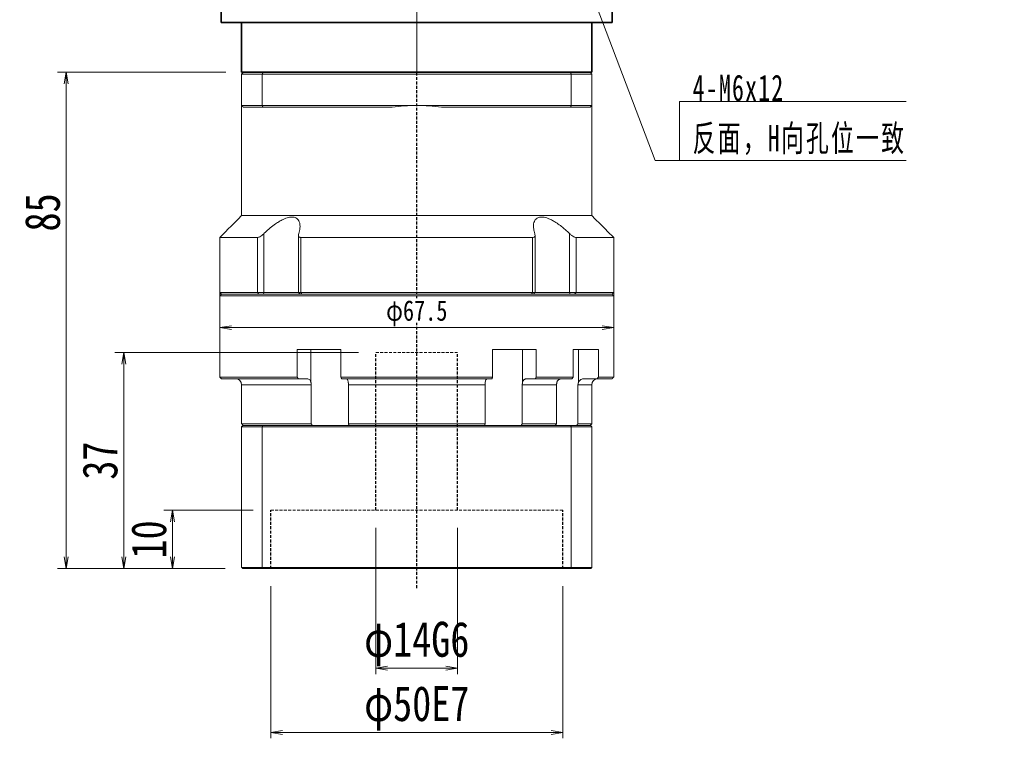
# Model space of a CAD drawing. Header units: millimetres. Extents: x -22 to 593, y -22 to 402.
# Tile 3 of 5: x 99 to 267, y 130 to 253. Entities that reach past the tile are written whole.
import ezdxf

# ---------------------------------------------------------------- set-up
doc = ezdxf.new("R2010")
doc.units = ezdxf.units.MM
doc.linetypes.add('DASHED', pattern=[0.75, 0.5, -0.25])
doc.linetypes.add('点画线', pattern=[18, 12, -2, 2, -2])
for name, color, linetype, lineweight in [('EB0_1', 7, 'Continuous', 35), ('中心线层', 1, '点画线', 18), ('尺寸线层', 3, 'Continuous', 18), ('粗实线层', 7, 'Continuous', 35)]:
    doc.layers.add(name, color=color, linetype=linetype, lineweight=lineweight)
doc.styles.add('宋体', font='SimSun.ttf', dxfattribs={"width": 0.8})
doc.styles.add('标准', font='txt', dxfattribs={"width": 0.667})
doc.dimstyles.new('A水平标注$0', dxfattribs={"dimtxt": 3.5, "dimasz": 2, "dimexe": 1.5, "dimexo": 3, "dimgap": 1.1, "dimtad": 1, "dimtoh": 1, "dimdec": 4, "dimdsep": 46, "dimtxsty": '宋体', "dimblk": 'OPEN', "dimcen": 3, "dimclrd": 3, "dimclre": 3, "dimclrt": 6, "dimadec": 0, "dimazin": 0, "dimtm": 1e-09, "dimtfac": 1, "dimtdec": 4, "dimtix": 1, "dimtmove": 0, "dimatfit": 3, "dimldrblk": 'OPEN', "dimfxl": 0, "dimlwd": 13, "dimlwe": 13, "dimarcsym": 0})
doc.dimstyles.new('D直径标注φ25', dxfattribs={"dimtxt": 3.5, "dimasz": 2, "dimexe": 1, "dimexo": 3, "dimtad": 1, "dimtoh": 1, "dimdec": 1, "dimdsep": 46, "dimtxsty": '宋体', "dimblk": 'OPEN', "dimcen": 3, "dimclrd": 3, "dimclre": 3, "dimclrt": 130, "dimadec": 0, "dimazin": 0, "dimtm": 1e-09, "dimtfac": 1, "dimtdec": 1, "dimtmove": 0, "dimatfit": 0, "dimldrblk": 'OPEN', "dimfxl": 0, "dimlwd": 13, "dimlwe": 13, "dimarcsym": 0})

# ---------------------------------------------------------------- blocks, each defined once
blk = doc.blocks.new('*X5')
at = {"layer": '尺寸线层', "linetype": 'Continuous'}
blk.add_hatch(color=0, dxfattribs=at).paths.add_polyline_path([(-18.15, 36.72), (-16.02, 32.72), (-17.07, 32.32)], flags=0)
at = {"layer": '尺寸线层', "color": 0, "linetype": 'Continuous'}
blk.add_line((-18.15, 36.72), (-4.16, 0), dxfattribs=at)
at = {"layer": '尺寸线层', "color": 0}
for p, q in [((0, 10.07), (38.84, 10.07)), ((0, 0), (0, 10.07)), ((-4.16, 0), (0, 0)), ((0, 0), (38.84, 0))]:
    blk.add_line(p, q, dxfattribs=at)
at = {"layer": '尺寸线层', "color": 0, "insert": (2.25, 0.9), "char_height": 4.5, "width": 73.1847, "attachment_point": 7, "line_spacing_factor": 1.15057, "style": '标准'}
blk.add_mtext('\\T1.1;4-M6x12\\P反面，H向孔位一致', dxfattribs=at)
blk = doc.blocks.new('_Open')
at = {"color": 0, "linetype": 'ByBlock', "lineweight": -2}
for p, q in [((-1, 0.167), (0, 0)), ((-1, -0.167), (0, 0)), ((0, 0), (-1, 0))]:
    blk.add_line(p, q, dxfattribs=at)
blk = doc.blocks.new('*D37')
at = {"layer": 'Defpoints', "color": 0, "transparency": 16777216}
for p in [(141.55, 159.04), (191.55, 159.04), (191.55, 130.99)]:
    blk.add_point(p, dxfattribs=at)
at = {"layer": '尺寸线层', "color": 3, "lineweight": 13, "transparency": 16777216}
for p, q in [((141.55, 156.04), (141.55, 129.99)), ((191.55, 156.04), (191.55, 129.99)), ((143.55, 130.99), (189.55, 130.99))]:
    blk.add_line(p, q, dxfattribs=at)
at = {"layer": '尺寸线层', "color": 3, "lineweight": 13, "transparency": 16777216, "xscale": 2, "yscale": 2, "zscale": 2, "rotation": 180}
blk.add_blockref('_Open', (141.55, 130.99), dxfattribs=at)
at = {"layer": '尺寸线层', "color": 3, "lineweight": 13, "transparency": 16777216, "xscale": 2, "yscale": 2, "zscale": 2}
blk.add_blockref('_Open', (191.55, 130.99), dxfattribs=at)
at = {"layer": '尺寸线层', "color": 130, "transparency": 16777216, "insert": (166.55, 135.12), "char_height": 6, "attachment_point": 5, "style": '宋体'}
blk.add_mtext('φ50E7', dxfattribs=at)
blk = doc.blocks.new('*D38')
at = {"layer": 'Defpoints', "color": 0, "transparency": 16777216}
for p in [(159.55, 169.04), (173.55, 169.04), (173.55, 141.99)]:
    blk.add_point(p, dxfattribs=at)
at = {"layer": '尺寸线层', "color": 3, "lineweight": 13, "transparency": 16777216}
for p, q in [((159.55, 166.04), (159.55, 140.99)), ((173.55, 166.04), (173.55, 140.99)), ((161.55, 141.99), (171.55, 141.99))]:
    blk.add_line(p, q, dxfattribs=at)
at = {"layer": '尺寸线层', "color": 3, "lineweight": 13, "transparency": 16777216, "xscale": 2, "yscale": 2, "zscale": 2, "rotation": 180}
blk.add_blockref('_Open', (159.55, 141.99), dxfattribs=at)
at = {"layer": '尺寸线层', "color": 3, "lineweight": 13, "transparency": 16777216, "xscale": 2, "yscale": 2, "zscale": 2}
blk.add_blockref('_Open', (173.55, 141.99), dxfattribs=at)
at = {"layer": '尺寸线层', "color": 130, "transparency": 16777216, "insert": (166.55, 146.13), "char_height": 6, "attachment_point": 5, "style": '宋体'}
blk.add_mtext('φ14G6', dxfattribs=at)
blk = doc.blocks.new('*D39')
at = {"layer": 'Defpoints', "color": 0, "transparency": 16777216}
for p in [(136.85, 244.04), (106.49, 159.04), (136.75, 159.04)]:
    blk.add_point(p, dxfattribs=at)
at = {"layer": '尺寸线层', "color": 3, "lineweight": 13, "transparency": 16777216}
for p, q in [((133.85, 244.04), (104.99, 244.04)), ((106.49, 242.04), (106.49, 161.04)), ((133.75, 159.04), (104.99, 159.04))]:
    blk.add_line(p, q, dxfattribs=at)
at = {"layer": '尺寸线层', "color": 3, "lineweight": 13, "transparency": 16777216, "xscale": 2, "yscale": 2, "zscale": 2}
for p, rotation in [((106.49, 244.04), 90), ((106.49, 159.04), 270)]:
    blk.add_blockref('_Open', p, dxfattribs=dict(at, rotation=rotation))
at = {"layer": '尺寸线层', "color": 6, "transparency": 16777216, "insert": (102.46, 220.04), "char_height": 6, "attachment_point": 5, "rotation": 90, "style": '宋体', "bg_fill": 3, "box_fill_scale": 1.1, "bg_fill_color": 257, "bg_fill_transparency": 0}
blk.add_mtext('85', dxfattribs=at)
blk = doc.blocks.new('*D40')
at = {"layer": 'Defpoints', "color": 0, "transparency": 16777216}
for p in [(141.55, 169.04), (124.71, 159.04), (136.75, 159.04)]:
    blk.add_point(p, dxfattribs=at)
at = {"layer": '尺寸线层', "color": 3, "lineweight": 13, "transparency": 16777216}
for p, q in [((138.55, 169.04), (123.21, 169.04)), ((124.71, 167.04), (124.71, 161.04)), ((133.75, 159.04), (123.21, 159.04))]:
    blk.add_line(p, q, dxfattribs=at)
at = {"layer": '尺寸线层', "color": 3, "lineweight": 13, "transparency": 16777216, "xscale": 2, "yscale": 2, "zscale": 2}
for p, rotation in [((124.71, 169.04), 90), ((124.71, 159.04), 270)]:
    blk.add_blockref('_Open', p, dxfattribs=dict(at, rotation=rotation))
at = {"layer": '尺寸线层', "color": 6, "transparency": 16777216, "insert": (120.67, 164.04), "char_height": 6, "attachment_point": 5, "rotation": 90, "style": '宋体', "bg_fill": 3, "box_fill_scale": 1.1, "bg_fill_color": 257, "bg_fill_transparency": 0}
blk.add_mtext('10', dxfattribs=at)
blk = doc.blocks.new('*D41')
at = {"layer": 'Defpoints', "color": 0, "transparency": 16777216}
for p in [(159.55, 196.04), (116.35, 159.04), (136.75, 159.04)]:
    blk.add_point(p, dxfattribs=at)
at = {"layer": '尺寸线层', "color": 3, "lineweight": 13, "transparency": 16777216}
for p, q in [((156.55, 196.04), (114.85, 196.04)), ((116.35, 194.04), (116.35, 161.04)), ((133.75, 159.04), (114.85, 159.04))]:
    blk.add_line(p, q, dxfattribs=at)
at = {"layer": '尺寸线层', "color": 3, "lineweight": 13, "transparency": 16777216, "xscale": 2, "yscale": 2, "zscale": 2}
for p, rotation in [((116.35, 196.04), 90), ((116.35, 159.04), 270)]:
    blk.add_blockref('_Open', p, dxfattribs=dict(at, rotation=rotation))
at = {"layer": '尺寸线层', "color": 6, "transparency": 16777216, "insert": (112.31, 177.54), "char_height": 6, "attachment_point": 5, "rotation": 90, "style": '宋体', "bg_fill": 3, "box_fill_scale": 1.1, "bg_fill_color": 257, "bg_fill_transparency": 0}
blk.add_mtext('37', dxfattribs=at)
blk = doc.blocks.new('*D42')
at = {"color": 3, "lineweight": 13, "transparency": 16777216}
for p, q in [((132.8, 208.04), (132.8, 199.31)), ((200.3, 208.04), (200.3, 199.31)), ((198.3, 200.31), (134.8, 200.31))]:
    blk.add_line(p, q, dxfattribs=at)
at = {"layer": 'Defpoints', "color": 0, "transparency": 16777216}
for p in [(132.8, 211.04), (200.3, 211.04), (132.8, 200.31)]:
    blk.add_point(p, dxfattribs=at)
at = {"color": 3, "lineweight": 13, "transparency": 16777216, "xscale": 2, "yscale": 2, "zscale": 2, "rotation": 180}
blk.add_blockref('_Open', (132.8, 200.31), dxfattribs=at)
at = {"color": 3, "lineweight": 13, "transparency": 16777216, "xscale": 2, "yscale": 2, "zscale": 2}
blk.add_blockref('_Open', (200.3, 200.31), dxfattribs=at)
at = {"color": 130, "transparency": 16777216, "insert": (166.55, 202.76), "char_height": 3.5, "attachment_point": 5, "style": '宋体', "bg_fill": 3, "box_fill_scale": 1.1, "bg_fill_color": 257, "bg_fill_transparency": 0}
blk.add_mtext('φ67.5', dxfattribs=at)

msp = doc.modelspace()

# ---------------------------------------------------------------- linework, layer by layer
at = {"color": 7, "linetype": 'Continuous', "lineweight": 15}
for p, q in [((136.5468, 243.74132), (140.08928, 243.74132)), ((136.5468, 243.74132), (136.5468, 238.34132)), ((140.20292, 244.04132), (136.8468, 244.04132)), ((140.08928, 238.34132), (140.08928, 243.74132)), ((140.08928, 243.74132), (193.00431, 243.74132)), ((192.89068, 244.04132), (140.20292, 244.04132)), ((196.2468, 244.04132), (192.89068, 244.04132)), ((193.00431, 243.74132), (196.5468, 243.74132)), ((193.00431, 243.74132), (193.00431, 238.34132)), ((196.5468, 238.34132), (196.5468, 243.74132)), ((140.08928, 238.34132), (136.5468, 238.34132)), ((136.8468, 238.04132), (140.20292, 238.04132)), ((166.5468, 238.34132), (140.08928, 238.34132)), ((140.20292, 238.04132), (162.31478, 238.04132)), ((193.00431, 238.34132), (166.5468, 238.34132)), ((170.77882, 238.04132), (192.89068, 238.04132)), ((192.89068, 238.04132), (196.2468, 238.04132)), ((196.5468, 238.34132), (193.00431, 238.34132)), ((196.5468, 219.49132), (136.5468, 219.49132)), ((140.36522, 206.34132), (140.36522, 216.41077)), ((192.72837, 216.41077), (192.72837, 206.34132)), ((139.25492, 215.74132), (132.7968, 215.74132)), ((139.25492, 215.74132), (139.25492, 206.34132)), ((186.40167, 215.74132), (146.69192, 215.74132)), ((146.69192, 206.34132), (146.69192, 215.74132)), ((186.40167, 215.74132), (186.40167, 206.34132)), ((200.2968, 215.74132), (193.83867, 215.74132)), ((193.83867, 206.34132), (193.83867, 215.74132)), ((139.25492, 206.34132), (132.7968, 206.34132)), ((133.0968, 206.04132), (139.49751, 206.04132)), ((166.5468, 206.04132), (133.0968, 206.04132)), ((140.36522, 206.34132), (139.25492, 206.34132)), ((139.49751, 206.04132), (139.25492, 206.34132)), ((140.27472, 206.04132), (140.36522, 206.34132)), ((146.28022, 206.34132), (140.36522, 206.34132)), ((146.69192, 206.34132), (146.28022, 206.34132)), ((186.40167, 206.34132), (146.69192, 206.34132)), ((146.86841, 206.04132), (146.69192, 206.34132)), ((146.86841, 206.04132), (186.22518, 206.04132)), ((199.9968, 206.04132), (166.5468, 206.04132)), ((186.40167, 206.34132), (186.22518, 206.04132)), ((186.81338, 206.34132), (186.40167, 206.34132)), ((192.72837, 206.34132), (186.81338, 206.34132)), ((192.72837, 206.34132), (192.81887, 206.04132)), ((193.83867, 206.34132), (192.72837, 206.34132)), ((193.83867, 206.34132), (193.59608, 206.04132)), ((193.59608, 206.04132), (199.9968, 206.04132)), ((200.2968, 206.34132), (193.83867, 206.34132)), ((132.7968, 205.74132), (166.5468, 205.74132)), ((166.5468, 205.74132), (200.2968, 205.74132)), ((146.06001, 196.54132), (146.06001, 191.84132)), ((146.06001, 196.54132), (153.56272, 196.54132)), ((148.42413, 196.54132), (148.42413, 190.92471)), ((153.56272, 191.84132), (153.56272, 196.54132)), ((179.53087, 196.54132), (179.53087, 191.84132)), ((179.53087, 196.54132), (187.03359, 196.54132)), ((184.66946, 196.54132), (184.66946, 190.92471)), ((187.03359, 191.84132), (187.03359, 196.54132)), ((193.36757, 196.54132), (193.36757, 191.84132)), ((193.36757, 196.54132), (197.69926, 196.54132)), ((194.24315, 196.54132), (194.24315, 190.92471)), ((197.69926, 191.84132), (197.69926, 196.54132)), ((146.06001, 191.84132), (132.7968, 191.84132)), ((133.0968, 191.54132), (146.25305, 191.54132)), ((146.25305, 191.54132), (147.82969, 191.54132)), ((179.53087, 191.84132), (153.56272, 191.84132)), ((153.66543, 191.54132), (179.42816, 191.54132)), ((185.2639, 191.54132), (186.84055, 191.54132)), ((186.84055, 191.54132), (193.13751, 191.54132)), ((193.36757, 191.84132), (187.03359, 191.84132)), ((195.11215, 191.54132), (197.41706, 191.54132)), ((197.41706, 191.54132), (199.9968, 191.54132)), ((200.2968, 191.84132), (197.69926, 191.84132)), ((136.5468, 190.54132), (148.47393, 190.54132)), ((148.47393, 190.54132), (148.47393, 183.84132)), ((154.84609, 190.54132), (178.2475, 190.54132)), ((154.84609, 183.84132), (154.84609, 190.54132)), ((178.2475, 190.54132), (178.2475, 183.84132)), ((184.61966, 183.84132), (184.61966, 190.54132)), ((184.61966, 190.54132), (190.49198, 190.54132)), ((190.49198, 190.54132), (190.49198, 183.84132)), ((194.17094, 183.84132), (194.17094, 190.54132)), ((194.17094, 190.54132), (196.5468, 190.54132)), ((148.47393, 183.84132), (136.5468, 183.84132)), ((136.5468, 183.34132), (140.08928, 183.34132)), ((136.5468, 183.34132), (136.5468, 159.24132)), ((140.16498, 183.54132), (136.7468, 183.54132)), ((140.08928, 183.34132), (193.00431, 183.34132)), ((140.08928, 183.34132), (140.08928, 159.24132)), ((192.92861, 183.54132), (140.16498, 183.54132)), ((178.2475, 183.84132), (154.84609, 183.84132)), ((190.49198, 183.84132), (184.61966, 183.84132)), ((196.3468, 183.54132), (192.92861, 183.54132)), ((193.00431, 183.34132), (193.00431, 159.24132)), ((193.00431, 183.34132), (196.5468, 183.34132)), ((196.5468, 183.84132), (194.17094, 183.84132)), ((196.5468, 183.34132), (196.5468, 159.24132)), ((140.08928, 159.24132), (136.5468, 159.24132)), ((136.7468, 159.04132), (140.16498, 159.04132)), ((193.00431, 159.24132), (140.08928, 159.24132)), ((140.16498, 159.04132), (192.92861, 159.04132)), ((192.92861, 159.04132), (196.3468, 159.04132)), ((196.5468, 159.24132), (193.00431, 159.24132))]:
    msp.add_line(p, q, dxfattribs=at)
at = {"color": 1, "linetype": 'DASHED'}
msp.add_line((166.5468, 155.7164), (166.5468, 244.04132), dxfattribs=at)
at = {"color": 6, "linetype": 'DASHED', "lineweight": 15}
for p, q in [((159.5468, 196.04132), (173.5468, 196.04132)), ((141.5468, 169.04132), (191.5468, 169.04132))]:
    msp.add_line(p, q, dxfattribs=at)
at = {"color": 6, "linetype": 'DASHED'}
for p, q in [((159.5468, 169.04132), (159.5468, 196.04132)), ((173.5468, 169.04132), (173.5468, 196.04132)), ((141.5468, 159.04132), (141.5468, 169.04132)), ((191.5468, 159.04132), (191.5468, 169.04132))]:
    msp.add_line(p, q, dxfattribs=at)
at = {"color": 7, "linetype": 'Continuous', "lineweight": 15}
for centre, radius, start, end in [((166.5468, 208.34132), 30, 90, 98.1096145), ((166.5468, 208.34132), 30, 81.8903855, 90), ((135.5468, 190.54132), 1, 0, 90), ((197.5468, 190.54132), 1, 90, 180)]:
    msp.add_arc(centre, radius, start, end, dxfattribs=at)
for points in [[(136.5468, 243.74132), (136.8468, 244.04132)], [(140.08928, 243.74132), (140.20292, 244.04132)], [(193.00431, 243.74132), (192.89068, 244.04132)], [(196.2468, 244.04132), (196.5468, 243.74132)], [(136.5468, 219.49132), (136.5468, 238.34132)], [(136.5468, 238.34132), (136.8468, 238.04132)], [(140.08928, 238.34132), (140.20292, 238.04132)], [(192.89068, 238.04132), (193.00431, 238.34132)], [(196.2468, 238.04132), (196.5468, 238.34132)], [(196.5468, 238.34132), (196.5468, 219.49132)], [(132.7968, 215.74132), (136.5468, 219.49132)], [(196.5468, 219.49132), (200.2968, 215.74132)], [(146.28022, 206.34132), (146.28022, 216.15152)], [(186.81338, 216.1494), (186.81338, 206.34132)], [(132.7968, 206.34132), (132.7968, 215.74132)], [(200.2968, 215.74132), (200.2968, 206.34132)], [(133.0968, 206.04132), (132.7968, 206.34132)], [(132.7968, 205.74132), (133.0968, 206.04132)], [(146.58022, 206.04132), (146.28022, 206.34132)], [(186.81338, 206.34132), (186.51338, 206.04132)], [(200.2968, 206.34132), (199.9968, 206.04132)], [(199.9968, 206.04132), (200.2968, 205.74132)], [(132.7968, 191.84132), (132.7968, 205.74132)], [(200.2968, 205.74132), (200.2968, 191.84132)], [(133.0968, 191.54132), (132.7968, 191.84132)], [(146.25305, 191.54132), (146.06001, 191.84132)], [(148.42413, 190.92471), (148.47393, 190.54132)], [(153.56272, 191.84132), (153.66543, 191.54132)], [(154.84609, 190.54132), (154.82064, 190.92471)], [(178.27295, 190.92471), (178.2475, 190.54132)], [(179.42816, 191.54132), (179.53087, 191.84132)], [(184.61966, 190.54132), (184.66946, 190.92471)], [(187.03359, 191.84132), (186.84055, 191.54132)], [(190.55012, 190.92471), (190.49198, 190.54132)], [(193.13751, 191.54132), (193.36757, 191.84132)], [(194.17094, 190.54132), (194.24315, 190.92471)], [(197.69926, 191.84132), (197.41706, 191.54132)], [(200.2968, 191.84132), (199.9968, 191.54132)], [(136.5468, 183.84132), (136.5468, 190.54132)], [(196.5468, 190.54132), (196.5468, 183.84132)], [(136.8468, 183.54132), (136.5468, 183.84132)], [(136.5468, 183.34132), (136.7468, 183.54132)], [(140.08928, 183.34132), (140.16498, 183.54132)], [(148.68167, 183.54132), (148.47393, 183.84132)], [(154.84609, 183.84132), (154.93196, 183.54132)], [(178.16163, 183.54132), (178.2475, 183.84132)], [(184.61966, 183.84132), (184.41192, 183.54132)], [(190.27289, 183.54132), (190.49198, 183.84132)], [(193.00431, 183.34132), (192.92861, 183.54132)], [(194.17094, 183.84132), (193.88149, 183.54132)], [(196.5468, 183.84132), (196.2468, 183.54132)], [(196.3468, 183.54132), (196.5468, 183.34132)], [(136.7468, 159.04132), (136.5468, 159.24132)], [(140.16498, 159.04132), (140.08928, 159.24132)], [(192.92861, 159.04132), (193.00431, 159.24132)], [(196.5468, 159.24132), (196.3468, 159.04132)]]:
    msp.add_open_spline(points, degree=1, dxfattribs=at)
for points, knots in [([(146.3268, 216.41077), (146.41312, 216.73546), (146.55398, 217.26527), (146.55419, 217.93504), (146.45467, 218.40036), (146.26159, 218.76061), (145.94903, 219.0742), (145.4047, 219.28092), (144.57624, 219.21154), (143.74262, 218.90592), (142.99714, 218.50854), (142.24225, 218.01959), (141.42509, 217.39035), (140.77968, 216.81461), (140.43873, 216.48239), (140.36522, 216.41077)], [0, 0, 0, 0, 1.111823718, 1.814206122, 2.515660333, 3.044836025, 3.573294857, 4.429537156, 5.288250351, 6.104434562, 6.713373, 7.323286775, 8.207714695, 9.093503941, 9.336985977, 9.336985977, 9.336985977, 9.336985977]), ([(192.72837, 216.41077), (192.5596, 216.57334), (192.22071, 216.89979), (191.63418, 217.4093), (190.96716, 217.93329), (190.2806, 218.39703), (189.63596, 218.75958), (189.09324, 219.00256), (188.59548, 219.16216), (188.1606, 219.2417), (187.75992, 219.2467), (187.41952, 219.17727), (187.13888, 219.04263), (186.88592, 218.82871), (186.68306, 218.51041), (186.5444, 218.02437), (186.53325, 217.3934), (186.6415, 216.81798), (186.74475, 216.4824), (186.7668, 216.41077)], [0, 0, 0, 0, 0.553902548, 1.112192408, 1.806376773, 2.51506714, 3.037171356, 3.572009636, 3.995519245, 4.430649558, 4.854541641, 5.292182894, 5.696545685, 6.110001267, 6.710526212, 7.328053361, 8.20046253, 9.097057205, 9.340373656, 9.340373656, 9.340373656, 9.340373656]), ([(140.36522, 216.41077), (140.2413, 216.29679), (140.02817, 216.10075), (139.70524, 215.88996), (139.4442, 215.7652), (139.31757, 215.74923), (139.25492, 215.74132)], [0, 0, 0, 0, 0.461690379, 0.794104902, 1.059065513, 1.318521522, 1.318521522, 1.318521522, 1.318521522]), ([(146.69192, 215.74132), (146.62345, 215.74833), (146.48682, 215.76231), (146.34276, 215.87617), (146.25424, 216.08505), (146.29986, 216.28984), (146.3268, 216.41077)], [0, 0, 0, 0, 0.1713953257, 0.3420313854, 0.5797240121, 0.9225193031, 0.9225193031, 0.9225193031, 0.9225193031]), ([(186.7668, 216.41077), (186.79278, 216.29679), (186.83747, 216.10075), (186.76069, 215.88996), (186.61999, 215.7652), (186.47393, 215.74923), (186.40167, 215.74132)], [0, 0, 0, 0, 0.3230947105, 0.5557211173, 0.741142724, 0.9227121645, 0.9227121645, 0.9227121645, 0.9227121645]), ([(193.83867, 215.74132), (193.77993, 215.74833), (193.6627, 215.76231), (193.41305, 215.87617), (193.08381, 216.08505), (192.86034, 216.28984), (192.72837, 216.41077)], [0, 0, 0, 0, 0.244975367, 0.488865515, 0.828599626, 1.318556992, 1.318556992, 1.318556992, 1.318556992]), ([(147.82969, 191.54132), (147.85433, 191.53997), (147.95107, 191.53466), (148.11675, 191.45716), (148.29555, 191.25864), (148.38706, 191.05754), (148.41994, 190.93973), (148.42413, 190.92471)], [0, 0, 0, 0, 0.0898846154, 0.3530449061, 0.6161572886, 0.8790264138, 0.9174460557, 0.9174460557, 0.9174460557, 0.9174460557]), ([(154.82064, 190.92471), (154.80242, 191.02423), (154.76593, 191.22344), (154.67229, 191.43263), (154.58064, 191.53022), (154.52331, 191.53857), (154.50435, 191.54132)], [0, 0, 0, 0, 0.2094481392, 0.4192300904, 0.6292069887, 0.7329719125, 0.7329719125, 0.7329719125, 0.7329719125]), ([(178.58924, 191.54132), (178.57613, 191.53997), (178.52466, 191.53466), (178.4365, 191.45716), (178.34136, 191.25864), (178.29267, 191.05754), (178.27518, 190.93973), (178.27295, 190.92471)], [0, 0, 0, 0, 0.0718302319, 0.2821316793, 0.4923948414, 0.7024636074, 0.7331662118, 0.7331662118, 0.7331662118, 0.7331662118]), ([(184.66946, 190.92471), (184.68469, 190.97477), (184.71559, 191.07634), (184.78162, 191.21019), (184.86079, 191.32704), (184.951, 191.42069), (185.05087, 191.48966), (185.15589, 191.53324), (185.22824, 191.53865), (185.2639, 191.54132)], [0, 0, 0, 0, 0.129312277, 0.2623626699, 0.3919270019, 0.5252420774, 0.6549272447, 0.7883655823, 0.9180312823, 0.9180312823, 0.9180312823, 0.9180312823]), ([(191.25854, 191.54132), (191.22917, 191.54002), (191.15727, 191.53683), (191.04337, 191.50585), (190.92258, 191.44567), (190.81028, 191.35861), (190.71166, 191.24934), (190.62798, 191.11875), (190.57749, 191.0071), (190.55511, 190.93974), (190.55012, 190.92471)], [0, 0, 0, 0, 0.098079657, 0.240108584, 0.386257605, 0.528258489, 0.674384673, 0.816253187, 0.962246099, 1.004168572, 1.004168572, 1.004168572, 1.004168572]), ([(194.24315, 190.92471), (194.29322, 191.02423), (194.39346, 191.22344), (194.65076, 191.43263), (194.90255, 191.53022), (195.06006, 191.53857), (195.11215, 191.54132)], [0, 0, 0, 0, 0.323097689, 0.646710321, 0.970623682, 1.130692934, 1.130692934, 1.130692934, 1.130692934])]:
    msp.add_open_spline(points, degree=3, knots=knots, dxfattribs=at)
at = {"layer": 'EB0_1'}
msp.add_line((196.5468, 244.04132), (136.5468, 244.04132), dxfattribs=at)
msp.add_line((196.5468, 244.04132), (136.5468, 244.04132), dxfattribs=at)
msp.add_line((196.5468, 244.04132), (136.5468, 244.04132), dxfattribs=at)
at = {"layer": '中心线层'}
msp.add_line((166.5468, 244.04132), (166.5468, 335.54132), dxfattribs=at)
at = {"layer": '粗实线层'}
for p, q in [((133.0468, 332.54132), (133.0468, 252.54132)), ((200.0468, 332.54132), (200.0468, 252.54132)), ((133.0468, 252.54132), (200.0468, 252.54132)), ((136.5468, 244.04132), (136.5468, 252.54132)), ((196.5468, 244.04132), (196.5468, 252.54132))]:
    msp.add_line(p, q, dxfattribs=at)

# ---------------------------------------------------------------- block references
at = {"layer": '尺寸线层'}
msp.add_blockref('*X5', (211.56711, 228.94548), dxfattribs=at)

# ---------------------------------------------------------------- dimensions: what is measured, and where the dimension line sits
for base, p1, p2, text, picture, middle in [((173.5468, 141.99201), (159.5468, 169.04132), (173.5468, 169.04132), '<>G6', '*D38', (166.5468, 141.99201)), ((191.5468, 130.98578), (141.5468, 159.04132), (191.5468, 159.04132), '<>E7', '*D37', (166.5468, 130.98578))]:
    dim = msp.add_linear_dim(base=base, p1=p1, p2=p2, text=text, dimstyle='D直径标注φ25', override={"dimtxt": 6, "dimgap": 1, "dimpost": 'φ<>', "dimtfill": 0}, dxfattribs=at)
    dim.commit()
    dim.dimension.update_dxf_attribs({"geometry": picture, "text_midpoint": middle, "dimtype": 160})

# ---------------------------------------------------------------- next in the draw order: dimensions: what is measured, and where the dimension line sits
dim = msp.add_linear_dim(base=(106.49277, 159.04132), p1=(136.8468, 244.04132), p2=(136.7468, 159.04132), angle=90, dimstyle='A水平标注$0', override={"dimtxt": 6, "dimblk": 'Open', "dimtfill": 1, "dimtfillclr": 256}, dxfattribs=at)
dim.commit()
dim.dimension.update_dxf_attribs({"geometry": '*D39', "text_midpoint": (106.49277, 220.04132), "dimtype": 160})

# ---------------------------------------------------------------- next in the draw order: dimensions: what is measured, and where the dimension line sits
at = {"color": 0}
dim = msp.add_linear_dim(base=(132.7968, 200.30953), p1=(200.2968, 211.04132), p2=(132.7968, 211.04132), text='φ<>', dimstyle='D直径标注φ25', override={"dimgap": 0.625, "dimtad": 1, "dimjust": 0, "dimdec": 1, "dimlfac": 1, "dimpost": '<>', "dimse1": 0, "dimse2": 0, "dimsd1": 0, "dimsd2": 0, "dimtofl": 1, "dimtvp": 0.1}, dxfattribs=at)
dim.commit()
dim.dimension.update_dxf_attribs({"geometry": '*D42', "text_midpoint": (166.5468, 202.76274)})
at = {"layer": '尺寸线层'}
dim = msp.add_linear_dim(base=(124.70632, 159.04132), p1=(141.5468, 169.04132), p2=(136.7468, 159.04132), angle=90, dimstyle='A水平标注$0', override={"dimtxt": 6, "dimblk": 'Open', "dimtfill": 1, "dimtfillclr": 256}, dxfattribs=at)
dim.commit()
dim.dimension.update_dxf_attribs({"geometry": '*D40', "text_midpoint": (124.70632, 164.04132), "dimtype": 160})

# ---------------------------------------------------------------- next in the draw order: dimensions: what is measured, and where the dimension line sits
dim = msp.add_linear_dim(base=(116.3455, 159.04132), p1=(159.5468, 196.04132), p2=(136.7468, 159.04132), angle=90, dimstyle='A水平标注$0', override={"dimtxt": 6, "dimblk": 'Open', "dimtfill": 1, "dimtfillclr": 256}, dxfattribs=at)
dim.commit()
dim.dimension.update_dxf_attribs({"geometry": '*D41', "text_midpoint": (116.3455, 177.54132), "dimtype": 160})

doc.saveas('drawing.dxf')
